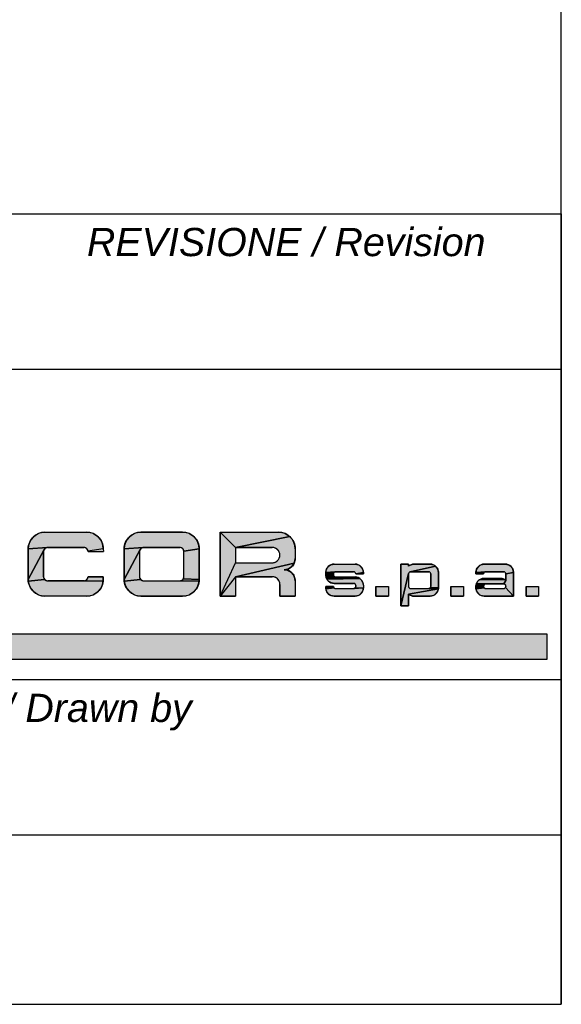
# Model space of a CAD drawing. Extents: x -1724 to 1181, y 2 to 1734.
# Tile 67 of 83: x 1143 to 1181, y 8 to 78. Entities that reach past the tile are written whole.
import ezdxf

# ---------------------------------------------------------------- set-up
doc = ezdxf.new("R2010")
doc.units = 0
doc.header["$LTSCALE"] = 65.395
doc.layers.get('0').update_dxf_attribs({"linetype": 'CONTINUOUS'})
doc.layers.add('7_ALL_NOTE', color=7, linetype='CONTINUOUS')
doc.styles.add('TEXTSTYLE_2', font='ariali.ttf')

# ---------------------------------------------------------------- blocks, each defined once
blk = doc.blocks.new('SICOR_LOGO_BL0', base_point=(1142.225, 40.445))
at = {"linetype": 'CONTINUOUS'}
for points in [[(1144.271, 41.441), (1144.395, 41.447), (1147.352, 41.447), (1147.475, 41.441), (1147.597, 41.421), (1147.717, 41.389), (1147.833, 41.345), (1147.943, 41.289), (1148.047, 41.221), (1148.143, 41.143), (1148.23, 41.056), (1148.308, 40.96), (1148.376, 40.856), (1148.432, 40.745), (1148.476, 40.63), (1148.508, 40.51), (1148.528, 40.388), (1148.534, 40.264), (1147.448, 40.098), (1147.444, 40.129), (1147.436, 40.159), (1147.425, 40.188), (1147.411, 40.215), (1147.394, 40.241), (1147.374, 40.265), (1147.352, 40.287), (1147.328, 40.306), (1147.302, 40.323), (1147.275, 40.337), (1147.246, 40.348), (1147.216, 40.356), (1147.185, 40.361), (1147.154, 40.363), (1144.592, 40.363), (1144.561, 40.361), (1143.212, 40.264), (1143.219, 40.388), (1143.238, 40.51), (1143.27, 40.63), (1143.314, 40.745), (1143.37, 40.856), (1143.438, 40.96), (1143.516, 41.056), (1143.603, 41.143), (1143.7, 41.221), (1143.803, 41.289), (1143.914, 41.345), (1144.029, 41.389), (1144.149, 41.421)], [(1151.072, 41.441), (1151.195, 41.447), (1154.152, 41.447), (1154.276, 41.441), (1154.398, 41.421), (1154.518, 41.389), (1154.633, 41.345), (1154.744, 41.289), (1154.847, 41.221), (1154.944, 41.143), (1155.031, 41.056), (1155.109, 40.96), (1155.176, 40.856), (1155.233, 40.745), (1155.277, 40.63), (1155.309, 40.51), (1155.328, 40.388), (1155.335, 40.264), (1154.249, 40.098), (1154.244, 40.129), (1154.236, 40.159), (1154.225, 40.188), (1154.211, 40.215), (1154.194, 40.241), (1154.175, 40.265), (1154.153, 40.287), (1154.129, 40.306), (1154.103, 40.323), (1154.075, 40.337), (1154.046, 40.348), (1154.017, 40.356), (1153.986, 40.361), (1153.955, 40.363), (1151.393, 40.363), (1151.362, 40.361), (1150.013, 40.264), (1150.019, 40.388), (1150.039, 40.51), (1150.071, 40.63), (1150.115, 40.745), (1150.171, 40.856), (1150.239, 40.96), (1150.316, 41.056), (1150.404, 41.143), (1150.5, 41.221), (1150.604, 41.289), (1150.714, 41.345), (1150.83, 41.389), (1150.949, 41.421)], [(1161.744, 41.143), (1157.897, 40.363), (1156.813, 41.447), (1160.953, 41.447), (1161.076, 41.441), (1161.199, 41.421), (1161.318, 41.389), (1161.434, 41.345), (1161.544, 41.289), (1161.648, 41.221)], [(1157.897, 40.363), (1161.744, 41.143), (1161.832, 41.056), (1161.91, 40.96), (1161.977, 40.856), (1162.033, 40.745), (1162.078, 40.63), (1162.11, 40.51), (1162.129, 40.388), (1162.136, 40.264), (1162.136, 39.574), (1162.131, 39.492), (1162.118, 39.411), (1162.097, 39.331), (1162.067, 39.254), (1157.897, 38.293), (1156.813, 36.913), (1157.897, 39.279), (1160.509, 39.279), (1160.566, 39.282), (1160.622, 39.291), (1160.677, 39.305), (1160.73, 39.326), (1160.78, 39.351), (1160.828, 39.382), (1160.872, 39.418), (1160.912, 39.458), (1160.948, 39.502), (1160.979, 39.55), (1161.005, 39.6), (1161.025, 39.653), (1161.04, 39.708), (1161.048, 39.764), (1161.051, 39.821), (1161.048, 39.878), (1161.04, 39.934), (1161.025, 39.988), (1161.005, 40.041), (1160.979, 40.092), (1160.948, 40.139), (1160.912, 40.184), (1160.872, 40.224), (1160.828, 40.259), (1160.78, 40.29), (1160.73, 40.316), (1160.677, 40.336), (1160.622, 40.351), (1160.566, 40.36), (1160.509, 40.363)], [(1144.372, 40.265), (1144.353, 40.241), (1144.336, 40.215), (1143.212, 38.096), (1143.212, 40.264), (1144.561, 40.361), (1144.53, 40.356), (1144.501, 40.348), (1144.472, 40.337), (1144.444, 40.323), (1144.418, 40.306), (1144.394, 40.287)], [(1144.353, 38.119), (1144.372, 38.095), (1143.219, 37.972), (1143.212, 38.096), (1144.336, 40.215), (1144.322, 40.188), (1144.311, 40.159), (1144.303, 40.129), (1144.298, 40.098), (1144.296, 40.067), (1144.296, 38.293), (1144.298, 38.262), (1144.303, 38.232), (1144.311, 38.202), (1144.322, 38.173), (1144.336, 38.145)], [(1151.173, 40.265), (1151.153, 40.241), (1151.136, 40.215), (1150.013, 38.096), (1150.013, 40.264), (1151.362, 40.361), (1151.331, 40.356), (1151.301, 40.348), (1151.272, 40.337), (1151.245, 40.323), (1151.219, 40.306), (1151.195, 40.287)], [(1151.153, 38.119), (1151.173, 38.095), (1150.019, 37.972), (1150.013, 38.096), (1151.136, 40.215), (1151.122, 40.188), (1151.111, 40.159), (1151.103, 40.129), (1151.098, 40.098), (1151.097, 40.067), (1151.097, 38.293), (1151.098, 38.262), (1151.103, 38.232), (1151.111, 38.202), (1151.122, 38.173), (1151.136, 38.145)], [(1154.249, 40.098), (1155.335, 40.264), (1155.335, 38.096), (1154.211, 38.145), (1154.225, 38.173), (1154.236, 38.202), (1154.244, 38.232), (1154.249, 38.262), (1154.251, 38.293), (1154.251, 40.067)], [(1157.897, 38.293), (1162.067, 39.254), (1162.03, 39.18), (1161.985, 39.111), (1161.933, 39.047), (1161.875, 38.989), (1161.811, 38.937), (1161.741, 38.892), (1161.668, 38.854), (1161.591, 38.825), (1161.347, 38.786), (1161.429, 38.782), (1161.511, 38.769), (1161.591, 38.747), (1161.668, 38.718), (1161.741, 38.68), (1161.811, 38.635), (1161.875, 38.583), (1161.933, 38.525), (1161.985, 38.461), (1162.03, 38.392), (1162.067, 38.318), (1162.097, 38.241), (1162.118, 38.161), (1162.131, 38.08), (1162.136, 37.998), (1162.136, 36.913), (1161.051, 36.913), (1161.051, 37.751), (1161.048, 37.808), (1161.04, 37.864), (1161.025, 37.919), (1161.005, 37.972), (1160.979, 38.022), (1160.948, 38.07), (1160.912, 38.114), (1160.872, 38.154), (1160.828, 38.19), (1160.78, 38.221), (1160.73, 38.246), (1160.677, 38.267), (1160.622, 38.281), (1160.566, 38.29), (1160.509, 38.293)], [(1164.836, 39.177), (1164.898, 39.18), (1166.377, 39.18), (1166.438, 39.177), (1166.5, 39.167), (1166.559, 39.151), (1166.617, 39.129), (1166.672, 39.101), (1166.724, 39.067), (1166.772, 39.028), (1166.816, 38.985), (1166.855, 38.936), (1166.889, 38.885), (1166.917, 38.829), (1166.939, 38.772), (1166.955, 38.712), (1166.965, 38.651), (1166.968, 38.589), (1166.425, 38.506), (1166.423, 38.521), (1166.419, 38.536), (1166.413, 38.55), (1166.406, 38.564), (1166.398, 38.577), (1166.388, 38.589), (1166.377, 38.6), (1166.365, 38.61), (1166.352, 38.618), (1166.338, 38.625), (1166.324, 38.631), (1166.309, 38.635), (1166.294, 38.637), (1166.278, 38.638), (1164.997, 38.638), (1164.981, 38.637), (1164.307, 38.589), (1164.31, 38.651), (1164.32, 38.712), (1164.336, 38.772), (1164.358, 38.829), (1164.386, 38.885), (1164.42, 38.936), (1164.459, 38.985), (1164.503, 39.028), (1164.551, 39.067), (1164.603, 39.101), (1164.658, 39.129), (1164.715, 39.151), (1164.775, 39.167)], [(1170.519, 39.179), (1170.562, 39.18), (1171.696, 39.18), (1171.758, 39.177), (1171.819, 39.167), (1171.879, 39.151), (1171.936, 39.129), (1171.992, 39.101), (1172.043, 39.067), (1172.092, 39.028), (1170.285, 38.635), (1170.27, 38.631), (1170.256, 38.625), (1170.242, 38.618), (1170.229, 38.61), (1170.217, 38.6), (1170.206, 38.589), (1170.196, 38.577), (1170.188, 38.564), (1170.181, 38.55), (1170.175, 38.536), (1170.171, 38.521), (1169.626, 36.223), (1169.626, 39.18), (1170.168, 39.18), (1170.168, 39.03), (1170.201, 39.057), (1170.236, 39.082), (1170.273, 39.105), (1170.312, 39.124), (1170.351, 39.141), (1170.392, 39.155), (1170.434, 39.166), (1170.476, 39.174)], [(1175.478, 39.177), (1175.54, 39.18), (1177.018, 39.18), (1177.08, 39.177), (1177.141, 39.167), (1177.201, 39.151), (1177.259, 39.129), (1177.314, 39.101), (1177.366, 39.067), (1177.414, 39.028), (1177.458, 38.985), (1177.497, 38.936), (1177.53, 38.885), (1177.558, 38.829), (1177.581, 38.772), (1177.597, 38.712), (1177.606, 38.651), (1177.609, 38.589), (1177.067, 38.506), (1177.064, 38.521), (1177.06, 38.536), (1177.055, 38.55), (1177.048, 38.564), (1177.039, 38.577), (1177.029, 38.589), (1177.018, 38.6), (1177.006, 38.61), (1176.993, 38.618), (1176.98, 38.625), (1176.965, 38.631), (1176.95, 38.635), (1176.935, 38.637), (1176.92, 38.638), (1175.638, 38.638), (1175.623, 38.637), (1174.948, 38.589), (1174.952, 38.651), (1174.961, 38.712), (1174.977, 38.772), (1174.999, 38.829), (1175.028, 38.885), (1175.061, 38.936), (1175.1, 38.985), (1175.144, 39.028), (1175.192, 39.067), (1175.244, 39.101), (1175.299, 39.129), (1175.357, 39.151), (1175.417, 39.167)], [(1164.887, 38.589), (1164.877, 38.577), (1164.307, 38.412), (1164.307, 38.589), (1164.981, 38.637), (1164.966, 38.635), (1164.951, 38.631), (1164.937, 38.625), (1164.923, 38.618), (1164.91, 38.61), (1164.898, 38.6)], [(1164.849, 38.421), (1164.85, 38.406), (1164.31, 38.35), (1164.307, 38.412), (1164.877, 38.577), (1164.869, 38.564), (1164.862, 38.55), (1164.856, 38.536), (1164.852, 38.521), (1164.85, 38.506), (1164.849, 38.49)], [(1164.862, 38.361), (1164.869, 38.347), (1164.32, 38.289), (1164.31, 38.35), (1164.85, 38.406), (1164.852, 38.39), (1164.856, 38.376)], [(1171.597, 37.455), (1171.613, 37.456), (1172.284, 37.443), (1170.168, 37.064), (1170.168, 36.223), (1169.626, 36.223), (1170.171, 38.521), (1170.169, 38.506), (1170.168, 38.49), (1170.168, 37.603), (1170.169, 37.588), (1170.171, 37.573), (1170.175, 37.558), (1170.181, 37.543), (1170.188, 37.529), (1170.196, 37.516), (1170.206, 37.504), (1170.217, 37.493), (1170.229, 37.484), (1170.242, 37.475), (1170.256, 37.468), (1170.27, 37.463), (1170.285, 37.459), (1170.301, 37.456), (1170.316, 37.455)], [(1170.316, 38.638), (1170.301, 38.637), (1170.285, 38.635), (1172.092, 39.028), (1172.135, 38.985), (1172.174, 38.936), (1172.208, 38.885), (1172.236, 38.829), (1172.258, 38.772), (1172.274, 38.712), (1172.284, 38.651), (1172.287, 38.589), (1172.287, 38.49), (1172.287, 37.505), (1171.725, 37.529), (1171.732, 37.543), (1171.738, 37.558), (1171.742, 37.573), (1171.744, 37.588), (1171.745, 37.603), (1171.745, 38.49), (1171.744, 38.506), (1171.742, 38.521), (1171.738, 38.536), (1171.732, 38.55), (1171.725, 38.564), (1171.717, 38.577), (1171.707, 38.589), (1171.696, 38.6), (1171.684, 38.61), (1171.671, 38.618), (1171.657, 38.625), (1171.643, 38.631), (1171.628, 38.635), (1171.613, 38.637), (1171.597, 38.638)], [(1175.528, 38.589), (1175.519, 38.577), (1174.948, 38.49), (1174.948, 38.589), (1175.623, 38.637), (1175.608, 38.635), (1175.593, 38.631), (1175.578, 38.625), (1175.564, 38.618), (1175.551, 38.61), (1175.539, 38.6)], [(1175.491, 38.506), (1175.49, 38.49), (1174.948, 38.49), (1175.519, 38.577), (1175.51, 38.564), (1175.503, 38.55), (1175.498, 38.536), (1175.494, 38.521)], [(1177.067, 38.506), (1177.609, 38.589), (1177.609, 38.49), (1177.609, 36.913), (1177.048, 37.529), (1177.055, 37.543), (1177.06, 37.558), (1177.064, 37.573), (1177.067, 37.588), (1177.067, 37.628), (1177.067, 37.643), (1177.064, 37.659), (1177.06, 37.674), (1177.055, 37.688), (1177.048, 37.702), (1177.039, 37.715), (1177.029, 37.727), (1177.018, 37.738), (1177.006, 37.748), (1176.993, 37.756), (1176.98, 37.763), (1176.965, 37.769), (1176.95, 37.773), (1176.935, 37.775), (1176.92, 37.776), (1177.067, 38.019), (1177.067, 38.49)], [(1147.154, 37.998), (1147.185, 37.999), (1148.528, 37.972), (1148.508, 37.85), (1148.476, 37.731), (1148.432, 37.615), (1148.376, 37.505), (1148.308, 37.401), (1148.23, 37.305), (1148.143, 37.217), (1148.047, 37.139), (1147.943, 37.072), (1147.833, 37.016), (1147.717, 36.971), (1147.597, 36.939), (1147.475, 36.92), (1147.352, 36.913), (1144.395, 36.913), (1144.271, 36.92), (1144.149, 36.939), (1144.029, 36.971), (1143.914, 37.016), (1143.803, 37.072), (1143.7, 37.139), (1143.603, 37.217), (1143.516, 37.305), (1143.438, 37.401), (1143.37, 37.505), (1143.314, 37.615), (1143.27, 37.731), (1143.238, 37.85), (1143.219, 37.972), (1144.372, 38.095), (1144.394, 38.073), (1144.418, 38.054), (1144.444, 38.037), (1144.472, 38.023), (1144.501, 38.012), (1144.53, 38.004), (1144.561, 37.999), (1144.592, 37.998)], [(1147.448, 38.262), (1147.45, 38.293), (1148.534, 38.293), (1148.534, 38.096), (1148.528, 37.972), (1147.185, 37.999), (1147.216, 38.004), (1147.246, 38.012), (1147.275, 38.023), (1147.302, 38.037), (1147.328, 38.054), (1147.352, 38.073), (1147.374, 38.095), (1147.394, 38.119), (1147.411, 38.145), (1147.425, 38.173), (1147.436, 38.202), (1147.444, 38.232)], [(1153.955, 37.998), (1153.986, 37.999), (1155.328, 37.972), (1155.309, 37.85), (1155.277, 37.731), (1155.233, 37.615), (1155.176, 37.505), (1155.109, 37.401), (1155.031, 37.305), (1154.944, 37.217), (1154.847, 37.139), (1154.744, 37.072), (1154.633, 37.016), (1154.518, 36.971), (1154.398, 36.939), (1154.276, 36.92), (1154.152, 36.913), (1151.195, 36.913), (1151.072, 36.92), (1150.949, 36.939), (1150.83, 36.971), (1150.714, 37.016), (1150.604, 37.072), (1150.5, 37.139), (1150.404, 37.217), (1150.316, 37.305), (1150.239, 37.401), (1150.171, 37.505), (1150.115, 37.615), (1150.071, 37.731), (1150.039, 37.85), (1150.019, 37.972), (1151.173, 38.095), (1151.195, 38.073), (1151.219, 38.054), (1151.245, 38.037), (1151.272, 38.023), (1151.301, 38.012), (1151.331, 38.004), (1151.362, 37.999), (1151.393, 37.998)], [(1154.194, 38.119), (1154.211, 38.145), (1155.335, 38.096), (1155.328, 37.972), (1153.986, 37.999), (1154.017, 38.004), (1154.046, 38.012), (1154.075, 38.023), (1154.103, 38.037), (1154.129, 38.054), (1154.153, 38.073), (1154.175, 38.095)], [(1164.923, 38.293), (1164.937, 38.286), (1164.336, 38.229), (1164.32, 38.289), (1164.869, 38.347), (1164.877, 38.334), (1164.887, 38.322), (1164.898, 38.311), (1164.91, 38.302)], [(1166.559, 38.244), (1166.617, 38.222), (1164.358, 38.171), (1164.336, 38.229), (1164.937, 38.286), (1164.951, 38.281), (1164.966, 38.277), (1164.981, 38.274), (1164.997, 38.273), (1166.377, 38.273), (1166.438, 38.27), (1166.5, 38.26)], [(1166.672, 38.194), (1166.724, 38.16), (1164.386, 38.116), (1164.358, 38.171), (1166.617, 38.222)], [(1166.772, 38.121), (1166.816, 38.078), (1166.855, 38.03), (1166.889, 37.978), (1166.917, 37.923), (1166.939, 37.865), (1166.955, 37.805), (1166.965, 37.744), (1166.968, 37.682), (1166.968, 37.505), (1166.352, 37.475), (1166.365, 37.484), (1166.377, 37.493), (1166.388, 37.504), (1166.398, 37.516), (1166.406, 37.529), (1166.413, 37.543), (1166.419, 37.558), (1166.423, 37.573), (1166.425, 37.588), (1166.426, 37.603), (1166.426, 37.672), (1166.425, 37.688), (1166.423, 37.703), (1166.419, 37.718), (1166.413, 37.732), (1166.406, 37.746), (1166.398, 37.759), (1166.388, 37.771), (1166.377, 37.782), (1166.365, 37.792), (1166.352, 37.8), (1166.338, 37.807), (1166.324, 37.813), (1166.309, 37.817), (1166.294, 37.819), (1166.278, 37.82), (1164.898, 37.82), (1164.836, 37.823), (1164.775, 37.833), (1164.715, 37.849), (1164.658, 37.871), (1164.603, 37.899), (1164.551, 37.933), (1164.503, 37.972), (1164.459, 38.016), (1164.42, 38.064), (1164.386, 38.116), (1166.724, 38.16)], [(1175.505, 37.673), (1175.499, 37.657), (1174.948, 37.603), (1174.951, 37.667), (1175.535, 37.719), (1175.523, 37.705), (1175.514, 37.69)], [(1175.548, 37.731), (1175.535, 37.719), (1174.951, 37.667), (1174.961, 37.725), (1174.976, 37.782), (1175.645, 37.775), (1175.627, 37.772), (1175.61, 37.767), (1175.593, 37.761), (1175.577, 37.753), (1175.562, 37.743)], [(1176.999, 38.072), (1177.034, 38.047), (1177.067, 38.019), (1176.92, 37.776), (1175.663, 37.776), (1174.976, 37.782), (1174.997, 37.837), (1175.024, 37.889), (1175.056, 37.938), (1175.093, 37.984), (1175.134, 38.026), (1175.18, 38.063), (1176.962, 38.095)], [(1176.843, 38.145), (1176.884, 38.131), (1176.924, 38.114), (1176.962, 38.095), (1175.18, 38.063), (1175.229, 38.095), (1175.282, 38.121), (1175.337, 38.142), (1176.802, 38.156)], [(1176.716, 38.168), (1176.759, 38.164), (1176.802, 38.156), (1175.337, 38.142), (1175.393, 38.158), (1175.451, 38.167), (1175.51, 38.17), (1176.673, 38.17)], [(1164.877, 37.516), (1164.887, 37.504), (1164.31, 37.443), (1164.307, 37.505), (1164.307, 37.603), (1164.849, 37.603), (1164.85, 37.588), (1164.852, 37.573), (1164.856, 37.558), (1164.862, 37.543), (1164.869, 37.529)], [(1166.278, 37.455), (1166.294, 37.456), (1166.968, 37.505), (1166.965, 37.443), (1166.955, 37.382), (1166.939, 37.322), (1166.917, 37.264), (1166.889, 37.209), (1166.855, 37.157), (1166.816, 37.109), (1166.772, 37.065), (1166.724, 37.026), (1166.672, 36.993), (1166.617, 36.964), (1166.559, 36.942), (1166.5, 36.926), (1166.438, 36.917), (1166.377, 36.913), (1164.898, 36.913), (1164.836, 36.917), (1164.775, 36.926), (1164.715, 36.942), (1164.658, 36.964), (1164.603, 36.993), (1164.551, 37.026), (1164.503, 37.065), (1164.459, 37.109), (1164.42, 37.157), (1164.386, 37.209), (1164.358, 37.264), (1164.336, 37.322), (1164.32, 37.382), (1164.31, 37.443), (1164.887, 37.504), (1164.898, 37.493), (1164.91, 37.484), (1164.923, 37.475), (1164.937, 37.468), (1164.951, 37.463), (1164.966, 37.459), (1164.981, 37.456), (1164.997, 37.455)], [(1166.352, 37.475), (1166.968, 37.505), (1166.294, 37.456), (1166.309, 37.459), (1166.324, 37.463), (1166.338, 37.468)], [(1170.168, 37.064), (1172.284, 37.443), (1172.274, 37.382), (1172.258, 37.322), (1172.236, 37.264), (1172.208, 37.209), (1172.174, 37.157), (1172.135, 37.109), (1172.092, 37.065), (1172.043, 37.026), (1171.992, 36.993), (1171.936, 36.964), (1171.879, 36.942), (1171.819, 36.926), (1171.758, 36.917), (1171.696, 36.913), (1170.562, 36.913), (1170.519, 36.915), (1170.476, 36.92), (1170.434, 36.927), (1170.392, 36.938), (1170.351, 36.952), (1170.312, 36.969), (1170.273, 36.989), (1170.236, 37.011), (1170.201, 37.036)], [(1171.717, 37.516), (1171.725, 37.529), (1172.287, 37.505), (1172.284, 37.443), (1171.613, 37.456), (1171.628, 37.459), (1171.643, 37.463), (1171.657, 37.468), (1171.671, 37.475), (1171.684, 37.484), (1171.696, 37.493), (1171.707, 37.504)], [(1175.491, 37.621), (1175.49, 37.603), (1174.948, 37.505), (1174.948, 37.603), (1175.499, 37.657), (1175.494, 37.639)], [(1175.519, 37.516), (1175.528, 37.504), (1174.952, 37.443), (1174.948, 37.505), (1175.49, 37.603), (1175.491, 37.588), (1175.494, 37.573), (1175.498, 37.558), (1175.503, 37.543), (1175.51, 37.529)], [(1176.92, 37.455), (1176.935, 37.456), (1176.95, 37.459), (1176.965, 37.463), (1176.98, 37.468), (1176.993, 37.475), (1177.006, 37.484), (1177.018, 37.493), (1177.029, 37.504), (1177.039, 37.516), (1177.048, 37.529), (1177.609, 36.913), (1175.54, 36.913), (1175.478, 36.917), (1175.417, 36.926), (1175.357, 36.942), (1175.299, 36.964), (1175.244, 36.993), (1175.192, 37.026), (1175.144, 37.065), (1175.1, 37.109), (1175.061, 37.157), (1175.028, 37.209), (1174.999, 37.264), (1174.977, 37.322), (1174.961, 37.382), (1174.952, 37.443), (1175.528, 37.504), (1175.539, 37.493), (1175.551, 37.484), (1175.564, 37.475), (1175.578, 37.468), (1175.593, 37.463), (1175.608, 37.459), (1175.623, 37.456), (1175.638, 37.455)]]:
    blk.add_hatch(color=1, dxfattribs=at).paths.add_polyline_path(points)
at = {"color": 1, "linetype": 'CONTINUOUS'}
for p, q in [((1144.395, 41.447), (1147.352, 41.447)), ((1154.152, 41.447), (1151.195, 41.447)), ((1156.813, 41.447), (1156.813, 36.913)), ((1156.813, 41.447), (1160.953, 41.447)), ((1156.813, 36.913), (1156.813, 41.447)), ((1156.813, 41.447), (1160.953, 41.447)), ((1143.212, 40.264), (1143.212, 38.096)), ((1144.296, 38.293), (1144.296, 40.067)), ((1144.592, 40.363), (1147.154, 40.363)), ((1147.45, 40.067), (1148.536, 40.067)), ((1148.534, 40.264), (1148.536, 40.067)), ((1150.013, 40.264), (1150.013, 38.096)), ((1150.013, 40.264), (1150.013, 38.096)), ((1151.097, 40.067), (1151.097, 38.293)), ((1151.097, 40.067), (1151.097, 38.293)), ((1151.393, 40.363), (1153.955, 40.363)), ((1154.251, 38.293), (1154.251, 40.067)), ((1154.251, 38.293), (1154.251, 40.067)), ((1155.335, 38.096), (1155.335, 40.264)), ((1155.335, 38.096), (1155.335, 40.264)), ((1156.813, 40.264), (1156.813, 39.18)), ((1156.813, 40.264), (1156.813, 39.18)), ((1157.897, 40.363), (1160.509, 40.363)), ((1157.897, 40.363), (1157.897, 39.279)), ((1160.509, 40.363), (1157.897, 40.363)), ((1157.897, 40.363), (1157.897, 39.279)), ((1157.897, 40.067), (1157.897, 40.018)), ((1162.136, 40.264), (1162.136, 39.574)), ((1162.136, 40.264), (1162.136, 40.067)), ((1162.136, 40.264), (1162.136, 39.574)), ((1157.897, 39.279), (1160.509, 39.279)), ((1157.897, 39.279), (1160.509, 39.279)), ((1164.898, 39.18), (1166.377, 39.18)), ((1164.898, 39.18), (1166.377, 39.18)), ((1170.168, 39.18), (1169.626, 39.18)), ((1169.626, 39.18), (1169.626, 36.223)), ((1169.626, 39.18), (1169.626, 36.223)), ((1170.168, 39.18), (1169.626, 39.18)), ((1170.168, 39.18), (1170.168, 39.03)), ((1170.168, 39.03), (1170.168, 39.18)), ((1170.562, 39.18), (1171.696, 39.18)), ((1171.696, 39.18), (1170.562, 39.18)), ((1175.54, 39.18), (1177.018, 39.18)), ((1177.018, 39.18), (1175.54, 39.18)), ((1164.307, 38.589), (1164.307, 38.412)), ((1164.307, 38.412), (1164.307, 38.589)), ((1164.849, 38.49), (1164.849, 38.421)), ((1164.849, 38.49), (1164.849, 38.421)), ((1164.997, 38.638), (1166.278, 38.638)), ((1166.278, 38.638), (1164.997, 38.638)), ((1166.426, 38.49), (1166.968, 38.49)), ((1166.968, 38.49), (1166.426, 38.49)), ((1166.968, 38.589), (1166.968, 38.49)), ((1166.968, 38.589), (1166.968, 38.49)), ((1169.626, 38.589), (1169.626, 38.367)), ((1170.168, 38.49), (1170.168, 37.603)), ((1170.168, 38.49), (1170.168, 38.466)), ((1170.168, 38.49), (1170.168, 37.603)), ((1170.316, 38.638), (1171.597, 38.638)), ((1171.597, 38.638), (1170.316, 38.638)), ((1171.745, 38.49), (1171.745, 37.628)), ((1171.745, 37.628), (1171.745, 38.49)), ((1172.287, 38.589), (1172.287, 38.49)), ((1172.287, 38.49), (1172.287, 38.589)), ((1172.287, 38.49), (1172.287, 37.505)), ((1172.287, 37.505), (1172.287, 38.49)), ((1174.948, 38.589), (1174.948, 38.49)), ((1174.948, 38.589), (1174.948, 38.49)), ((1175.49, 38.49), (1174.948, 38.49)), ((1174.948, 38.49), (1175.49, 38.49)), ((1175.638, 38.638), (1176.92, 38.638)), ((1175.638, 38.638), (1176.92, 38.638)), ((1177.067, 38.49), (1177.067, 38.019)), ((1177.067, 38.49), (1177.067, 38.019)), ((1177.609, 38.589), (1177.609, 38.49)), ((1177.609, 38.49), (1177.609, 38.589)), ((1177.609, 38.49), (1177.609, 36.913)), ((1177.609, 36.913), (1177.609, 38.49)), ((1147.154, 37.998), (1144.592, 37.998)), ((1148.534, 38.293), (1147.45, 38.293)), ((1148.534, 38.096), (1148.534, 38.293)), ((1151.393, 37.998), (1153.955, 37.998)), ((1151.393, 37.998), (1153.955, 37.998)), ((1157.897, 38.293), (1157.897, 36.913)), ((1157.897, 38.293), (1160.509, 38.293)), ((1160.509, 38.293), (1157.897, 38.293)), ((1157.897, 38.293), (1157.897, 36.913)), ((1161.051, 37.751), (1161.051, 36.913)), ((1161.051, 36.913), (1161.051, 37.751)), ((1162.136, 37.998), (1162.136, 36.913)), ((1162.136, 37.998), (1162.136, 36.913)), ((1164.898, 37.82), (1166.278, 37.82)), ((1166.278, 37.82), (1164.898, 37.82)), ((1164.997, 38.273), (1166.377, 38.273)), ((1164.997, 38.273), (1166.377, 38.273)), ((1166.426, 37.672), (1166.426, 37.603)), ((1166.426, 37.603), (1166.426, 37.672)), ((1166.968, 37.682), (1166.968, 37.505)), ((1166.968, 37.682), (1166.968, 37.505)), ((1175.51, 38.17), (1176.673, 38.17)), ((1176.673, 38.17), (1175.51, 38.17)), ((1175.663, 37.776), (1176.92, 37.776)), ((1176.92, 37.776), (1175.663, 37.776)), ((1177.609, 37.726), (1177.609, 37.505)), ((1164.849, 37.603), (1164.307, 37.603)), ((1164.307, 37.505), (1164.307, 37.603)), ((1164.307, 37.505), (1164.307, 37.603)), ((1164.307, 37.603), (1164.849, 37.603)), ((1164.997, 37.455), (1166.278, 37.455)), ((1164.997, 37.455), (1166.278, 37.455)), ((1167.852, 37.603), (1168.739, 37.603)), ((1167.852, 37.603), (1167.852, 36.913)), ((1167.852, 36.913), (1167.852, 37.603)), ((1167.852, 37.603), (1168.739, 37.603)), ((1168.739, 37.603), (1168.739, 36.913)), ((1168.739, 37.603), (1168.739, 36.913)), ((1169.626, 37.603), (1169.626, 37.505)), ((1170.168, 37.064), (1170.168, 36.223)), ((1170.168, 36.223), (1170.168, 37.064)), ((1170.316, 37.455), (1171.597, 37.455)), ((1170.316, 37.455), (1171.597, 37.455)), ((1171.745, 37.628), (1171.745, 37.603)), ((1171.745, 37.603), (1171.745, 37.628)), ((1173.174, 37.603), (1174.061, 37.603)), ((1173.174, 37.603), (1173.174, 36.913)), ((1173.174, 36.913), (1173.174, 37.603)), ((1173.174, 37.603), (1174.061, 37.603)), ((1174.061, 37.603), (1174.061, 36.913)), ((1174.061, 37.603), (1174.061, 36.913)), ((1174.948, 37.603), (1174.948, 37.608)), ((1174.948, 37.608), (1174.948, 37.603)), ((1174.948, 37.603), (1174.948, 37.505)), ((1174.948, 37.603), (1174.948, 37.505)), ((1175.638, 37.455), (1176.92, 37.455)), ((1175.638, 37.455), (1176.92, 37.455)), ((1177.067, 37.628), (1177.067, 37.603)), ((1177.067, 37.603), (1177.067, 37.628)), ((1178.497, 37.603), (1179.384, 37.603)), ((1178.497, 37.603), (1178.497, 36.913)), ((1178.497, 36.913), (1178.497, 37.603)), ((1178.497, 37.603), (1179.384, 37.603)), ((1179.384, 37.603), (1179.384, 36.913)), ((1179.384, 37.603), (1179.384, 36.913)), ((1147.352, 36.913), (1144.395, 36.913)), ((1151.195, 36.913), (1154.152, 36.913)), ((1151.195, 36.913), (1154.152, 36.913)), ((1156.813, 36.913), (1157.897, 36.913)), ((1157.897, 36.913), (1156.813, 36.913)), ((1161.051, 36.913), (1162.136, 36.913)), ((1162.136, 36.913), (1161.051, 36.913)), ((1164.898, 36.913), (1166.377, 36.913)), ((1166.377, 36.913), (1164.898, 36.913)), ((1167.852, 36.913), (1168.739, 36.913)), ((1168.739, 36.913), (1167.852, 36.913)), ((1170.562, 36.913), (1171.696, 36.913)), ((1170.562, 36.913), (1171.696, 36.913)), ((1173.174, 36.913), (1174.061, 36.913)), ((1174.061, 36.913), (1173.174, 36.913)), ((1175.54, 36.913), (1177.609, 36.913)), ((1175.54, 36.913), (1177.609, 36.913)), ((1178.497, 36.913), (1179.384, 36.913)), ((1179.384, 36.913), (1178.497, 36.913)), ((1170.168, 36.223), (1169.626, 36.223)), ((1169.626, 36.223), (1170.168, 36.223)), ((1180.003, 34.226), (1126.364, 34.226)), ((1180.003, 34.226), (1126.364, 34.226)), ((1180.003, 34.226), (1126.364, 34.226)), ((1180.003, 32.448), (1180.003, 34.226)), ((1180.003, 32.448), (1180.003, 34.226)), ((1180.003, 32.448), (1180.003, 34.226)), ((1109.78, 32.448), (1180.003, 32.448)), ((1109.78, 32.448), (1180.003, 32.448)), ((1109.78, 32.448), (1180.003, 32.448))]:
    blk.add_line(p, q, dxfattribs=at)
for points in [[(1144.271, 41.441), (1144.395, 41.447), (1147.352, 41.447), (1147.475, 41.441), (1147.597, 41.421), (1147.717, 41.389), (1147.833, 41.345), (1147.943, 41.289), (1148.047, 41.221), (1148.143, 41.143), (1148.23, 41.056), (1148.308, 40.96), (1148.376, 40.856), (1148.432, 40.745), (1148.476, 40.63), (1148.508, 40.51), (1148.528, 40.388), (1148.534, 40.264), (1147.448, 40.098), (1147.444, 40.129), (1147.436, 40.159), (1147.425, 40.188), (1147.411, 40.215), (1147.394, 40.241), (1147.374, 40.265), (1147.352, 40.287), (1147.328, 40.306), (1147.302, 40.323), (1147.275, 40.337), (1147.246, 40.348), (1147.216, 40.356), (1147.185, 40.361), (1147.154, 40.363), (1144.592, 40.363), (1144.561, 40.361), (1143.212, 40.264), (1143.219, 40.388), (1143.238, 40.51), (1143.27, 40.63), (1143.314, 40.745), (1143.37, 40.856), (1143.438, 40.96), (1143.516, 41.056), (1143.603, 41.143), (1143.7, 41.221), (1143.803, 41.289), (1143.914, 41.345), (1144.029, 41.389), (1144.149, 41.421), (1144.271, 41.441)], [(1151.072, 41.441), (1151.195, 41.447), (1154.152, 41.447), (1154.276, 41.441), (1154.398, 41.421), (1154.518, 41.389), (1154.633, 41.345), (1154.744, 41.289), (1154.847, 41.221), (1154.944, 41.143), (1155.031, 41.056), (1155.109, 40.96), (1155.176, 40.856), (1155.233, 40.745), (1155.277, 40.63), (1155.309, 40.51), (1155.328, 40.388), (1155.335, 40.264), (1154.249, 40.098), (1154.244, 40.129), (1154.236, 40.159), (1154.225, 40.188), (1154.211, 40.215), (1154.194, 40.241), (1154.175, 40.265), (1154.153, 40.287), (1154.129, 40.306), (1154.103, 40.323), (1154.075, 40.337), (1154.046, 40.348), (1154.017, 40.356), (1153.986, 40.361), (1153.955, 40.363), (1151.393, 40.363), (1151.362, 40.361), (1150.013, 40.264), (1150.019, 40.388), (1150.039, 40.51), (1150.071, 40.63), (1150.115, 40.745), (1150.171, 40.856), (1150.239, 40.96), (1150.316, 41.056), (1150.404, 41.143), (1150.5, 41.221), (1150.604, 41.289), (1150.714, 41.345), (1150.83, 41.389), (1150.949, 41.421), (1151.072, 41.441)], [(1161.744, 41.143), (1157.897, 40.363), (1156.813, 41.447), (1160.953, 41.447), (1161.076, 41.441), (1161.199, 41.421), (1161.318, 41.389), (1161.434, 41.345), (1161.544, 41.289), (1161.648, 41.221), (1161.744, 41.143)], [(1157.897, 40.363), (1161.744, 41.143), (1161.832, 41.056), (1161.91, 40.96), (1161.977, 40.856), (1162.033, 40.745), (1162.078, 40.63), (1162.11, 40.51), (1162.129, 40.388), (1162.136, 40.264), (1162.136, 39.574), (1162.131, 39.492), (1162.118, 39.411), (1162.097, 39.331), (1162.067, 39.254), (1157.897, 38.293), (1156.813, 36.913), (1157.897, 39.279), (1160.509, 39.279), (1160.566, 39.282), (1160.622, 39.291), (1160.677, 39.305), (1160.73, 39.326), (1160.78, 39.351), (1160.828, 39.382), (1160.872, 39.418), (1160.912, 39.458), (1160.948, 39.502), (1160.979, 39.55), (1161.005, 39.6), (1161.025, 39.653), (1161.04, 39.708), (1161.048, 39.764), (1161.051, 39.821), (1161.048, 39.878), (1161.04, 39.934), (1161.025, 39.988), (1161.005, 40.041), (1160.979, 40.092), (1160.948, 40.139), (1160.912, 40.184), (1160.872, 40.224), (1160.828, 40.259), (1160.78, 40.29), (1160.73, 40.316), (1160.677, 40.336), (1160.622, 40.351), (1160.566, 40.36), (1160.509, 40.363), (1157.897, 40.363)], [(1144.372, 40.265), (1144.353, 40.241), (1144.336, 40.215), (1143.212, 38.096), (1143.212, 40.264), (1144.561, 40.361), (1144.53, 40.356), (1144.501, 40.348), (1144.472, 40.337), (1144.444, 40.323), (1144.418, 40.306), (1144.394, 40.287), (1144.372, 40.265)], [(1144.353, 38.119), (1144.372, 38.095), (1143.219, 37.972), (1143.212, 38.096), (1144.336, 40.215), (1144.322, 40.188), (1144.311, 40.159), (1144.303, 40.129), (1144.298, 40.098), (1144.296, 40.067), (1144.296, 38.293), (1144.298, 38.262), (1144.303, 38.232), (1144.311, 38.202), (1144.322, 38.173), (1144.336, 38.145), (1144.353, 38.119)], [(1151.173, 40.265), (1151.153, 40.241), (1151.136, 40.215), (1150.013, 38.096), (1150.013, 40.264), (1151.362, 40.361), (1151.331, 40.356), (1151.301, 40.348), (1151.272, 40.337), (1151.245, 40.323), (1151.219, 40.306), (1151.195, 40.287), (1151.173, 40.265)], [(1151.153, 38.119), (1151.173, 38.095), (1150.019, 37.972), (1150.013, 38.096), (1151.136, 40.215), (1151.122, 40.188), (1151.111, 40.159), (1151.103, 40.129), (1151.098, 40.098), (1151.097, 40.067), (1151.097, 38.293), (1151.098, 38.262), (1151.103, 38.232), (1151.111, 38.202), (1151.122, 38.173), (1151.136, 38.145), (1151.153, 38.119)], [(1154.249, 40.098), (1155.335, 40.264), (1155.335, 38.096), (1154.211, 38.145), (1154.225, 38.173), (1154.236, 38.202), (1154.244, 38.232), (1154.249, 38.262), (1154.251, 38.293), (1154.251, 40.067), (1154.249, 40.098)], [(1157.897, 38.293), (1162.067, 39.254), (1162.03, 39.18), (1161.985, 39.111), (1161.933, 39.047), (1161.875, 38.989), (1161.811, 38.937), (1161.741, 38.892), (1161.668, 38.854), (1161.591, 38.825), (1161.347, 38.786), (1161.429, 38.782), (1161.511, 38.769), (1161.591, 38.747), (1161.668, 38.718), (1161.741, 38.68), (1161.811, 38.635), (1161.875, 38.583), (1161.933, 38.525), (1161.985, 38.461), (1162.03, 38.392), (1162.067, 38.318), (1162.097, 38.241), (1162.118, 38.161), (1162.131, 38.08), (1162.136, 37.998), (1162.136, 36.913), (1161.051, 36.913), (1161.051, 37.751), (1161.048, 37.808), (1161.04, 37.864), (1161.025, 37.919), (1161.005, 37.972), (1160.979, 38.022), (1160.948, 38.07), (1160.912, 38.114), (1160.872, 38.154), (1160.828, 38.19), (1160.78, 38.221), (1160.73, 38.246), (1160.677, 38.267), (1160.622, 38.281), (1160.566, 38.29), (1160.509, 38.293), (1157.897, 38.293)], [(1164.836, 39.177), (1164.898, 39.18), (1166.377, 39.18), (1166.438, 39.177), (1166.5, 39.167), (1166.559, 39.151), (1166.617, 39.129), (1166.672, 39.101), (1166.724, 39.067), (1166.772, 39.028), (1166.816, 38.985), (1166.855, 38.936), (1166.889, 38.885), (1166.917, 38.829), (1166.939, 38.772), (1166.955, 38.712), (1166.965, 38.651), (1166.968, 38.589), (1166.425, 38.506), (1166.423, 38.521), (1166.419, 38.536), (1166.413, 38.55), (1166.406, 38.564), (1166.398, 38.577), (1166.388, 38.589), (1166.377, 38.6), (1166.365, 38.61), (1166.352, 38.618), (1166.338, 38.625), (1166.324, 38.631), (1166.309, 38.635), (1166.294, 38.637), (1166.278, 38.638), (1164.997, 38.638), (1164.981, 38.637), (1164.307, 38.589), (1164.31, 38.651), (1164.32, 38.712), (1164.336, 38.772), (1164.358, 38.829), (1164.386, 38.885), (1164.42, 38.936), (1164.459, 38.985), (1164.503, 39.028), (1164.551, 39.067), (1164.603, 39.101), (1164.658, 39.129), (1164.715, 39.151), (1164.775, 39.167), (1164.836, 39.177)], [(1170.519, 39.179), (1170.562, 39.18), (1171.696, 39.18), (1171.758, 39.177), (1171.819, 39.167), (1171.879, 39.151), (1171.936, 39.129), (1171.992, 39.101), (1172.043, 39.067), (1172.092, 39.028), (1170.285, 38.635), (1170.27, 38.631), (1170.256, 38.625), (1170.242, 38.618), (1170.229, 38.61), (1170.217, 38.6), (1170.206, 38.589), (1170.196, 38.577), (1170.188, 38.564), (1170.181, 38.55), (1170.175, 38.536), (1170.171, 38.521), (1169.626, 36.223), (1169.626, 39.18), (1170.168, 39.18), (1170.168, 39.03), (1170.201, 39.057), (1170.236, 39.082), (1170.273, 39.105), (1170.312, 39.124), (1170.351, 39.141), (1170.392, 39.155), (1170.434, 39.166), (1170.476, 39.174), (1170.519, 39.179)], [(1175.478, 39.177), (1175.54, 39.18), (1177.018, 39.18), (1177.08, 39.177), (1177.141, 39.167), (1177.201, 39.151), (1177.259, 39.129), (1177.314, 39.101), (1177.366, 39.067), (1177.414, 39.028), (1177.458, 38.985), (1177.497, 38.936), (1177.53, 38.885), (1177.558, 38.829), (1177.581, 38.772), (1177.597, 38.712), (1177.606, 38.651), (1177.609, 38.589), (1177.067, 38.506), (1177.064, 38.521), (1177.06, 38.536), (1177.055, 38.55), (1177.048, 38.564), (1177.039, 38.577), (1177.029, 38.589), (1177.018, 38.6), (1177.006, 38.61), (1176.993, 38.618), (1176.98, 38.625), (1176.965, 38.631), (1176.95, 38.635), (1176.935, 38.637), (1176.92, 38.638), (1175.638, 38.638), (1175.623, 38.637), (1174.948, 38.589), (1174.952, 38.651), (1174.961, 38.712), (1174.977, 38.772), (1174.999, 38.829), (1175.028, 38.885), (1175.061, 38.936), (1175.1, 38.985), (1175.144, 39.028), (1175.192, 39.067), (1175.244, 39.101), (1175.299, 39.129), (1175.357, 39.151), (1175.417, 39.167), (1175.478, 39.177)], [(1164.887, 38.589), (1164.877, 38.577), (1164.307, 38.412), (1164.307, 38.589), (1164.981, 38.637), (1164.966, 38.635), (1164.951, 38.631), (1164.937, 38.625), (1164.923, 38.618), (1164.91, 38.61), (1164.898, 38.6), (1164.887, 38.589)], [(1164.849, 38.421), (1164.85, 38.406), (1164.31, 38.35), (1164.307, 38.412), (1164.877, 38.577), (1164.869, 38.564), (1164.862, 38.55), (1164.856, 38.536), (1164.852, 38.521), (1164.85, 38.506), (1164.849, 38.49), (1164.849, 38.421)], [(1164.862, 38.361), (1164.869, 38.347), (1164.32, 38.289), (1164.31, 38.35), (1164.85, 38.406), (1164.852, 38.39), (1164.856, 38.376), (1164.862, 38.361)], [(1171.597, 37.455), (1171.613, 37.456), (1172.284, 37.443), (1170.168, 37.064), (1170.168, 36.223), (1169.626, 36.223), (1170.171, 38.521), (1170.169, 38.506), (1170.168, 38.49), (1170.168, 37.603), (1170.169, 37.588), (1170.171, 37.573), (1170.175, 37.558), (1170.181, 37.543), (1170.188, 37.529), (1170.196, 37.516), (1170.206, 37.504), (1170.217, 37.493), (1170.229, 37.484), (1170.242, 37.475), (1170.256, 37.468), (1170.27, 37.463), (1170.285, 37.459), (1170.301, 37.456), (1170.316, 37.455), (1171.597, 37.455)], [(1170.316, 38.638), (1170.301, 38.637), (1170.285, 38.635), (1172.092, 39.028), (1172.135, 38.985), (1172.174, 38.936), (1172.208, 38.885), (1172.236, 38.829), (1172.258, 38.772), (1172.274, 38.712), (1172.284, 38.651), (1172.287, 38.589), (1172.287, 38.49), (1172.287, 37.505), (1171.725, 37.529), (1171.732, 37.543), (1171.738, 37.558), (1171.742, 37.573), (1171.744, 37.588), (1171.745, 37.603), (1171.745, 38.49), (1171.744, 38.506), (1171.742, 38.521), (1171.738, 38.536), (1171.732, 38.55), (1171.725, 38.564), (1171.717, 38.577), (1171.707, 38.589), (1171.696, 38.6), (1171.684, 38.61), (1171.671, 38.618), (1171.657, 38.625), (1171.643, 38.631), (1171.628, 38.635), (1171.613, 38.637), (1171.597, 38.638), (1170.316, 38.638)], [(1175.528, 38.589), (1175.519, 38.577), (1174.948, 38.49), (1174.948, 38.589), (1175.623, 38.637), (1175.608, 38.635), (1175.593, 38.631), (1175.578, 38.625), (1175.564, 38.618), (1175.551, 38.61), (1175.539, 38.6), (1175.528, 38.589)], [(1175.491, 38.506), (1175.49, 38.49), (1174.948, 38.49), (1175.519, 38.577), (1175.51, 38.564), (1175.503, 38.55), (1175.498, 38.536), (1175.494, 38.521), (1175.491, 38.506)], [(1177.067, 38.506), (1177.609, 38.589), (1177.609, 38.49), (1177.609, 36.913), (1177.048, 37.529), (1177.055, 37.543), (1177.06, 37.558), (1177.064, 37.573), (1177.067, 37.588), (1177.067, 37.628), (1177.067, 37.643), (1177.064, 37.659), (1177.06, 37.674), (1177.055, 37.688), (1177.048, 37.702), (1177.039, 37.715), (1177.029, 37.727), (1177.018, 37.738), (1177.006, 37.748), (1176.993, 37.756), (1176.98, 37.763), (1176.965, 37.769), (1176.95, 37.773), (1176.935, 37.775), (1176.92, 37.776), (1177.067, 38.019), (1177.067, 38.49), (1177.067, 38.506)], [(1147.154, 37.998), (1147.185, 37.999), (1148.528, 37.972), (1148.508, 37.85), (1148.476, 37.731), (1148.432, 37.615), (1148.376, 37.505), (1148.308, 37.401), (1148.23, 37.305), (1148.143, 37.217), (1148.047, 37.139), (1147.943, 37.072), (1147.833, 37.016), (1147.717, 36.971), (1147.597, 36.939), (1147.475, 36.92), (1147.352, 36.913), (1144.395, 36.913), (1144.271, 36.92), (1144.149, 36.939), (1144.029, 36.971), (1143.914, 37.016), (1143.803, 37.072), (1143.7, 37.139), (1143.603, 37.217), (1143.516, 37.305), (1143.438, 37.401), (1143.37, 37.505), (1143.314, 37.615), (1143.27, 37.731), (1143.238, 37.85), (1143.219, 37.972), (1144.372, 38.095), (1144.394, 38.073), (1144.418, 38.054), (1144.444, 38.037), (1144.472, 38.023), (1144.501, 38.012), (1144.53, 38.004), (1144.561, 37.999), (1144.592, 37.998), (1147.154, 37.998)], [(1147.448, 38.262), (1147.45, 38.293), (1148.534, 38.293), (1148.534, 38.096), (1148.528, 37.972), (1147.185, 37.999), (1147.216, 38.004), (1147.246, 38.012), (1147.275, 38.023), (1147.302, 38.037), (1147.328, 38.054), (1147.352, 38.073), (1147.374, 38.095), (1147.394, 38.119), (1147.411, 38.145), (1147.425, 38.173), (1147.436, 38.202), (1147.444, 38.232), (1147.448, 38.262)], [(1153.955, 37.998), (1153.986, 37.999), (1155.328, 37.972), (1155.309, 37.85), (1155.277, 37.731), (1155.233, 37.615), (1155.176, 37.505), (1155.109, 37.401), (1155.031, 37.305), (1154.944, 37.217), (1154.847, 37.139), (1154.744, 37.072), (1154.633, 37.016), (1154.518, 36.971), (1154.398, 36.939), (1154.276, 36.92), (1154.152, 36.913), (1151.195, 36.913), (1151.072, 36.92), (1150.949, 36.939), (1150.83, 36.971), (1150.714, 37.016), (1150.604, 37.072), (1150.5, 37.139), (1150.404, 37.217), (1150.316, 37.305), (1150.239, 37.401), (1150.171, 37.505), (1150.115, 37.615), (1150.071, 37.731), (1150.039, 37.85), (1150.019, 37.972), (1151.173, 38.095), (1151.195, 38.073), (1151.219, 38.054), (1151.245, 38.037), (1151.272, 38.023), (1151.301, 38.012), (1151.331, 38.004), (1151.362, 37.999), (1151.393, 37.998), (1153.955, 37.998)], [(1154.194, 38.119), (1154.211, 38.145), (1155.335, 38.096), (1155.328, 37.972), (1153.986, 37.999), (1154.017, 38.004), (1154.046, 38.012), (1154.075, 38.023), (1154.103, 38.037), (1154.129, 38.054), (1154.153, 38.073), (1154.175, 38.095), (1154.194, 38.119)], [(1164.923, 38.293), (1164.937, 38.286), (1164.336, 38.229), (1164.32, 38.289), (1164.869, 38.347), (1164.877, 38.334), (1164.887, 38.322), (1164.898, 38.311), (1164.91, 38.302), (1164.923, 38.293)], [(1166.559, 38.244), (1166.617, 38.222), (1164.358, 38.171), (1164.336, 38.229), (1164.937, 38.286), (1164.951, 38.281), (1164.966, 38.277), (1164.981, 38.274), (1164.997, 38.273), (1166.377, 38.273), (1166.438, 38.27), (1166.5, 38.26), (1166.559, 38.244)], [(1166.672, 38.194), (1166.724, 38.16), (1164.386, 38.116), (1164.358, 38.171), (1166.617, 38.222), (1166.672, 38.194)], [(1166.772, 38.121), (1166.816, 38.078), (1166.855, 38.03), (1166.889, 37.978), (1166.917, 37.923), (1166.939, 37.865), (1166.955, 37.805), (1166.965, 37.744), (1166.968, 37.682), (1166.968, 37.505), (1166.352, 37.475), (1166.365, 37.484), (1166.377, 37.493), (1166.388, 37.504), (1166.398, 37.516), (1166.406, 37.529), (1166.413, 37.543), (1166.419, 37.558), (1166.423, 37.573), (1166.425, 37.588), (1166.426, 37.603), (1166.426, 37.672), (1166.425, 37.688), (1166.423, 37.703), (1166.419, 37.718), (1166.413, 37.732), (1166.406, 37.746), (1166.398, 37.759), (1166.388, 37.771), (1166.377, 37.782), (1166.365, 37.792), (1166.352, 37.8), (1166.338, 37.807), (1166.324, 37.813), (1166.309, 37.817), (1166.294, 37.819), (1166.278, 37.82), (1164.898, 37.82), (1164.836, 37.823), (1164.775, 37.833), (1164.715, 37.849), (1164.658, 37.871), (1164.603, 37.899), (1164.551, 37.933), (1164.503, 37.972), (1164.459, 38.016), (1164.42, 38.064), (1164.386, 38.116), (1166.724, 38.16), (1166.772, 38.121)], [(1175.505, 37.673), (1175.499, 37.657), (1174.948, 37.603), (1174.951, 37.667), (1175.535, 37.719), (1175.523, 37.705), (1175.514, 37.69), (1175.505, 37.673)], [(1175.548, 37.731), (1175.535, 37.719), (1174.951, 37.667), (1174.961, 37.725), (1174.976, 37.782), (1175.645, 37.775), (1175.627, 37.772), (1175.61, 37.767), (1175.593, 37.761), (1175.577, 37.753), (1175.562, 37.743), (1175.548, 37.731)], [(1176.999, 38.072), (1177.034, 38.047), (1177.067, 38.019), (1176.92, 37.776), (1175.663, 37.776), (1174.976, 37.782), (1174.997, 37.837), (1175.024, 37.889), (1175.056, 37.938), (1175.093, 37.984), (1175.134, 38.026), (1175.18, 38.063), (1176.962, 38.095), (1176.999, 38.072)], [(1176.843, 38.145), (1176.884, 38.131), (1176.924, 38.114), (1176.962, 38.095), (1175.18, 38.063), (1175.229, 38.095), (1175.282, 38.121), (1175.337, 38.142), (1176.802, 38.156), (1176.843, 38.145)], [(1176.716, 38.168), (1176.759, 38.164), (1176.802, 38.156), (1175.337, 38.142), (1175.393, 38.158), (1175.451, 38.167), (1175.51, 38.17), (1176.673, 38.17), (1176.716, 38.168)], [(1164.877, 37.516), (1164.887, 37.504), (1164.31, 37.443), (1164.307, 37.505), (1164.307, 37.603), (1164.849, 37.603), (1164.85, 37.588), (1164.852, 37.573), (1164.856, 37.558), (1164.862, 37.543), (1164.869, 37.529), (1164.877, 37.516)], [(1166.278, 37.455), (1166.294, 37.456), (1166.968, 37.505), (1166.965, 37.443), (1166.955, 37.382), (1166.939, 37.322), (1166.917, 37.264), (1166.889, 37.209), (1166.855, 37.157), (1166.816, 37.109), (1166.772, 37.065), (1166.724, 37.026), (1166.672, 36.993), (1166.617, 36.964), (1166.559, 36.942), (1166.5, 36.926), (1166.438, 36.917), (1166.377, 36.913), (1164.898, 36.913), (1164.836, 36.917), (1164.775, 36.926), (1164.715, 36.942), (1164.658, 36.964), (1164.603, 36.993), (1164.551, 37.026), (1164.503, 37.065), (1164.459, 37.109), (1164.42, 37.157), (1164.386, 37.209), (1164.358, 37.264), (1164.336, 37.322), (1164.32, 37.382), (1164.31, 37.443), (1164.887, 37.504), (1164.898, 37.493), (1164.91, 37.484), (1164.923, 37.475), (1164.937, 37.468), (1164.951, 37.463), (1164.966, 37.459), (1164.981, 37.456), (1164.997, 37.455), (1166.278, 37.455)], [(1166.352, 37.475), (1166.968, 37.505), (1166.294, 37.456), (1166.309, 37.459), (1166.324, 37.463), (1166.338, 37.468), (1166.352, 37.475)], [(1170.168, 37.064), (1172.284, 37.443), (1172.274, 37.382), (1172.258, 37.322), (1172.236, 37.264), (1172.208, 37.209), (1172.174, 37.157), (1172.135, 37.109), (1172.092, 37.065), (1172.043, 37.026), (1171.992, 36.993), (1171.936, 36.964), (1171.879, 36.942), (1171.819, 36.926), (1171.758, 36.917), (1171.696, 36.913), (1170.562, 36.913), (1170.519, 36.915), (1170.476, 36.92), (1170.434, 36.927), (1170.392, 36.938), (1170.351, 36.952), (1170.312, 36.969), (1170.273, 36.989), (1170.236, 37.011), (1170.201, 37.036), (1170.168, 37.064)], [(1171.717, 37.516), (1171.725, 37.529), (1172.287, 37.505), (1172.284, 37.443), (1171.613, 37.456), (1171.628, 37.459), (1171.643, 37.463), (1171.657, 37.468), (1171.671, 37.475), (1171.684, 37.484), (1171.696, 37.493), (1171.707, 37.504), (1171.717, 37.516)], [(1175.491, 37.621), (1175.49, 37.603), (1174.948, 37.505), (1174.948, 37.603), (1175.499, 37.657), (1175.494, 37.639), (1175.491, 37.621)], [(1175.519, 37.516), (1175.528, 37.504), (1174.952, 37.443), (1174.948, 37.505), (1175.49, 37.603), (1175.491, 37.588), (1175.494, 37.573), (1175.498, 37.558), (1175.503, 37.543), (1175.51, 37.529), (1175.519, 37.516)], [(1176.92, 37.455), (1176.935, 37.456), (1176.95, 37.459), (1176.965, 37.463), (1176.98, 37.468), (1176.993, 37.475), (1177.006, 37.484), (1177.018, 37.493), (1177.029, 37.504), (1177.039, 37.516), (1177.048, 37.529), (1177.609, 36.913), (1175.54, 36.913), (1175.478, 36.917), (1175.417, 36.926), (1175.357, 36.942), (1175.299, 36.964), (1175.244, 36.993), (1175.192, 37.026), (1175.144, 37.065), (1175.1, 37.109), (1175.061, 37.157), (1175.028, 37.209), (1174.999, 37.264), (1174.977, 37.322), (1174.961, 37.382), (1174.952, 37.443), (1175.528, 37.504), (1175.539, 37.493), (1175.551, 37.484), (1175.564, 37.475), (1175.578, 37.468), (1175.593, 37.463), (1175.608, 37.459), (1175.623, 37.456), (1175.638, 37.455), (1176.92, 37.455)]]:
    blk.add_lwpolyline(points, dxfattribs=at)
for centre, radius, start, end in [((1144.395, 40.264), 1.183, 90, 180), ((1147.352, 40.264), 1.183, 0, 90), ((1151.195, 40.264), 1.183, 90, 180), ((1154.152, 40.264), 1.183, 0, 90), ((1160.953, 40.264), 1.183, 0, 90), ((1160.953, 40.264), 1.183, 0, 90), ((1144.592, 40.067), 0.296, 90, 180), ((1147.154, 40.067), 0.296, 0, 90), ((1151.393, 40.067), 0.296, 90, 180), ((1153.955, 40.067), 0.296, 0, 90), ((1160.509, 39.821), 0.542, 0, 90), ((1160.509, 39.821), 0.542, 0, 90), ((1160.509, 39.821), 0.542, 270, 360), ((1160.509, 39.821), 0.542, 270, 360), ((1161.347, 39.574), 0.788, 270, 360), ((1161.347, 39.574), 0.788, 270, 360), ((1164.898, 38.589), 0.591, 90, 180), ((1164.898, 38.589), 0.591, 90, 180), ((1166.377, 38.589), 0.591, 0, 90), ((1166.377, 38.589), 0.591, 0, 90), ((1170.562, 38.589), 0.591, 90, 131.81032), ((1170.562, 38.589), 0.591, 90, 131.81032), ((1171.696, 38.589), 0.591, 0, 90), ((1171.696, 38.589), 0.591, 0, 90), ((1175.54, 38.589), 0.591, 90, 180), ((1175.54, 38.589), 0.591, 90, 180), ((1177.018, 38.589), 0.591, 0, 90), ((1177.018, 38.589), 0.591, 0, 90), ((1161.347, 37.998), 0.788, 0, 90), ((1161.347, 37.998), 0.788, 0, 90), ((1164.898, 38.412), 0.591, 180, 270), ((1164.898, 38.412), 0.591, 180, 270), ((1164.997, 38.49), 0.148, 90, 180), ((1164.997, 38.49), 0.148, 90, 180), ((1164.997, 38.421), 0.148, 180, 270), ((1164.997, 38.421), 0.148, 180, 270), ((1166.278, 38.49), 0.148, 0, 90), ((1166.278, 38.49), 0.148, 0, 90), ((1170.316, 38.49), 0.148, 90, 180), ((1170.316, 38.49), 0.148, 90, 180), ((1171.597, 38.49), 0.148, 0, 90), ((1171.597, 38.49), 0.148, 0, 90), ((1175.638, 38.49), 0.148, 90, 180), ((1175.638, 38.49), 0.148, 90, 180), ((1176.92, 38.49), 0.148, 0, 90), ((1176.92, 38.49), 0.148, 0, 90), ((1144.395, 38.096), 1.183, 180, 270), ((1144.592, 38.293), 0.296, 180, 270), ((1147.154, 38.293), 0.296, 270, 360), ((1147.352, 38.096), 1.183, 270, 360), ((1151.195, 38.096), 1.183, 180, 270), ((1151.393, 38.293), 0.296, 180, 270), ((1153.955, 38.293), 0.296, 270, 360), ((1154.152, 38.096), 1.183, 270, 360), ((1160.509, 37.751), 0.542, 0, 90), ((1160.509, 37.751), 0.542, 0, 90), ((1166.278, 37.672), 0.148, 0, 90), ((1166.278, 37.672), 0.148, 0, 90), ((1166.377, 37.682), 0.591, 0, 90), ((1166.377, 37.682), 0.591, 0, 90), ((1175.51, 37.608), 0.562, 90, 180), ((1175.51, 37.608), 0.562, 90, 180), ((1175.663, 37.603), 0.172, 90, 180), ((1175.663, 37.603), 0.172, 90, 180), ((1176.673, 37.579), 0.591, 48.18968, 90), ((1176.673, 37.579), 0.591, 48.18968, 90), ((1176.92, 37.628), 0.148, 0, 90), ((1176.92, 37.628), 0.148, 0, 90), ((1164.898, 37.505), 0.591, 180, 270), ((1164.898, 37.505), 0.591, 180, 270), ((1164.997, 37.603), 0.148, 180, 270), ((1164.997, 37.603), 0.148, 180, 270), ((1166.278, 37.603), 0.148, 270, 360), ((1166.278, 37.603), 0.148, 270, 360), ((1166.377, 37.505), 0.591, 270, 360), ((1166.377, 37.505), 0.591, 270, 360), ((1170.316, 37.603), 0.148, 180, 270), ((1170.316, 37.603), 0.148, 180, 270), ((1170.562, 37.505), 0.591, 228.18968, 270), ((1170.562, 37.505), 0.591, 228.18968, 270), ((1171.597, 37.603), 0.148, 270, 360), ((1171.597, 37.603), 0.148, 270, 360), ((1171.696, 37.505), 0.591, 270, 360), ((1171.696, 37.505), 0.591, 270, 360), ((1175.54, 37.505), 0.591, 180, 270), ((1175.54, 37.505), 0.591, 180, 270), ((1175.638, 37.603), 0.148, 180, 270), ((1175.638, 37.603), 0.148, 180, 270), ((1176.92, 37.603), 0.148, 270, 360), ((1176.92, 37.603), 0.148, 270, 360)]:
    blk.add_arc(centre, radius, start, end, dxfattribs=at)
for points in [[(1157.897, 39.279), (1156.813, 36.913), (1157.897, 40.363), (1156.813, 41.447)], [(1147.448, 40.098), (1148.534, 40.264), (1147.45, 40.067), (1148.536, 40.067)], [(1161.429, 38.79), (1161.347, 38.786), (1161.511, 38.803), (1161.591, 38.825)], [(1166.425, 38.506), (1166.968, 38.589), (1166.426, 38.49), (1166.968, 38.49)], [(1157.897, 38.293), (1157.897, 36.913), (1156.813, 36.913)], [(1175.663, 37.776), (1175.645, 37.775), (1174.976, 37.782)], [(1168.739, 36.913), (1167.852, 36.913), (1168.739, 37.603), (1167.852, 37.603)], [(1173.174, 36.913), (1173.174, 37.603), (1174.061, 36.913), (1174.061, 37.603)], [(1179.384, 37.603), (1179.384, 36.913), (1178.497, 37.603), (1178.497, 36.913)], [(1180.003, 34.226), (1109.78, 32.448), (1126.364, 34.226)], [(1180.003, 34.226), (1180.003, 32.448), (1109.78, 32.448)]]:
    blk.add_solid(points, dxfattribs=at)

msp = doc.modelspace()

# ---------------------------------------------------------------- linework, layer by layer
at = {"color": 7, "linetype": 'CONTINUOUS'}
for p, q in [((1181, 8), (1181, 833)), ((8, 8), (1181, 8))]:
    msp.add_line(p, q, dxfattribs=at)
at = {"color": 2, "linetype": 'CONTINUOUS'}
for p, q in [((987, 64), (1181, 64)), ((1181, 64), (1181, 8)), ((1065, 53), (1181, 53)), ((987, 31), (1181, 31)), ((987, 20), (1181, 20)), ((987, 8), (1181, 8))]:
    msp.add_line(p, q, dxfattribs=at)

# ---------------------------------------------------------------- block references
msp.add_blockref('SICOR_LOGO_BL0', (1142.225, 40.445), dxfattribs=at)

# ---------------------------------------------------------------- texts
at = {"layer": '7_ALL_NOTE', "color": 1, "linetype": 'CONTINUOUS', "char_height": 2, "attachment_point": 2, "style": 'TEXTSTYLE_2'}
for s, insert, width in [('REVISIONE / Revision', (1161.5, 63), 28.20818), ('DISEGN. / Drawn by', (1142, 30), 25.73978)]:
    msp.add_mtext(s, dxfattribs=dict(at, insert=insert, width=width))

doc.saveas('drawing.dxf')
